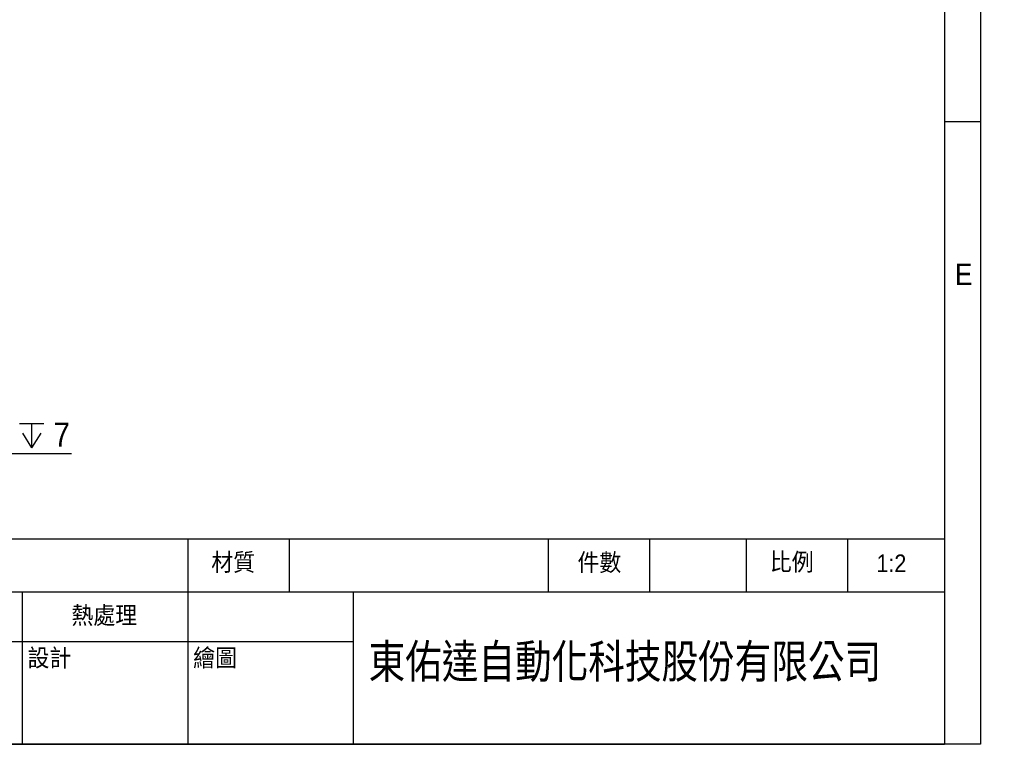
# Model space of a CAD drawing. Header units: millimetres. Extents: x 8 to 294, y 5 to 205.
# Tile 8 of 12: x 192 to 294, y 5 to 81. Entities that reach past the tile are written whole.
import ezdxf

# ---------------------------------------------------------------- set-up
doc = ezdxf.new("R2010")
doc.units = ezdxf.units.MM
for name, color, linetype in [('SLD-0', 7, 'Continuous'), ('圖框文字', 7, 'Continuous'), ('圖框線條', 7, 'Continuous'), ('尺寸線', 5, 'Continuous')]:
    doc.layers.add(name, color=color, linetype=linetype)
doc.styles.add('SLDTEXTSTYLE0', font='GOTHIC.TTF', dxfattribs={"width": 0.913})
doc.styles.add('SLDTEXTSTYLE1', font='GOTHIC.TTF', dxfattribs={"width": 0.913, "bigfont": 'bigfont'})
doc.styles.add('SLDTEXTSTYLE2', font='arial.ttf', dxfattribs={"width": 0.8, "bigfont": 'bigfont'})
doc.dimstyles.new('SLDDIMSTYLE4', dxfattribs={"dimtxt": 2.5, "dimasz": 3.302, "dimexe": 0, "dimexo": 0.0625, "dimtad": 0, "dimtih": 1, "dimtoh": 1, "dimdec": 0, "dimlfac": 1.5, "dimrnd": 1e-09, "dimzin": 12, "dimdsep": 46, "dimtxsty": 'SLDTEXTSTYLE0', "dimsah": 1, "dimcen": 0, "dimadec": 0, "dimazin": 3, "dimtfac": 1, "dimtdec": 3, "dimtofl": 0, "dimtmove": 0, "dimatfit": 3, "dimfxl": 1, "dimfrac": 2, "dimtolj": 1, "dimtzin": 12, "dimarcsym": 0})

# ---------------------------------------------------------------- blocks, each defined once
blk = doc.blocks.new('SW_SYMBOL_HOLE_DEPTH')
at = {"layer": '尺寸線', "color": 0}
for p, q in [((0, 875), (800, 875)), ((400, 875), (400, 75)), ((100, 555), (400, 75)), ((700, 555), (400, 75))]:
    blk.add_line(p, q, dxfattribs=at)
blk = doc.blocks.new('_D_24')
at = {"layer": '尺寸線', "transparency": 16777216}
for p, q in [((169.56, 44.99), (176, 35.31)), ((176, 35.31), (197.09, 35.31))]:
    blk.add_line(p, q, dxfattribs=at)
blk.add_solid([(169.56, 44.99), (170.97, 41.96), (171.81, 42.52)], dxfattribs=at)
at = {"layer": '尺寸線', "transparency": 16777216, "xscale": 0.003193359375, "yscale": 0.003193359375, "zscale": 0.003193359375}
blk.add_blockref('SW_SYMBOL_HOLE_DEPTH', (191.67, 35.65), dxfattribs=at)
at = {"layer": '尺寸線', "transparency": 16777216, "char_height": 2.5, "attachment_point": 1, "style": 'SLDTEXTSTYLE0'}
for s, insert in [('4-M4x0.8', (177.58, 38.54)), ('7', (195.24, 38.54))]:
    blk.add_mtext(s, dxfattribs=dict(at, insert=insert))

msp = doc.modelspace()

# ---------------------------------------------------------------- linework, layer by layer
at = {"layer": '圖框線條', "color": 133, "linetype": 'Continuous', "true_color": 0x71e1c5}
for p, q in [((291.909345, 205), (291.909345, 5)), ((288.178002, 201.268657), (288.178002, 5)), ((288.178002, 69.925373), (291.909345, 69.925373)), ((7.68664, 26.426034), (288.178002, 26.426034)), ((291.909345, 5), (7.68664, 5))]:
    msp.add_line(p, q, dxfattribs=at)
at = {"layer": '圖框線條', "color": 60, "linetype": 'Continuous', "true_color": 0xbfff00}
for p, q in [((209.257995, 20.896735), (209.257995, 26.426034)), ((219.82675, 20.896735), (219.82675, 26.426034)), ((246.871121, 20.896735), (246.871121, 26.426034)), ((257.439876, 20.896735), (257.439876, 26.426034)), ((267.52388, 20.896735), (267.52388, 26.426034)), ((278.092635, 20.896735), (278.092635, 26.426034)), ((7.68664, 20.896735), (288.178002, 20.896735)), ((191.978935, 5), (191.978935, 20.896735)), ((209.257995, 5), (209.257995, 20.896735)), ((226.537054, 5), (226.537054, 20.896735)), ((157.420817, 15.713017), (226.537054, 15.713017)), ((157.420817, 5), (288.178002, 5))]:
    msp.add_line(p, q, dxfattribs=at)

# ---------------------------------------------------------------- texts
at = {"layer": 'SLD-0', "color": 3, "true_color": 0x00ff00, "insert": (289.260091, 55.114078), "char_height": 2.238806, "attachment_point": 1, "style": 'SLDTEXTSTYLE0'}
msp.add_mtext('E', dxfattribs=at)
at = {"layer": 'SLD-0', "color": 60, "true_color": 0xbfff00, "insert": (289.260091, 55.114078), "char_height": 2.238806, "attachment_point": 1, "style": 'SLDTEXTSTYLE0'}
msp.add_mtext('E', dxfattribs=at)
at = {"layer": '圖框文字', "char_height": 1.835626, "attachment_point": 1}
for s, insert, style in [('材質', (211.681698, 24.902289), 'SLDTEXTSTYLE1'), ('件數', (249.885941, 24.88125), 'SLDTEXTSTYLE1'), ('比例', (269.945422, 24.937334), 'SLDTEXTSTYLE1'), ('1:2', (281.068721, 24.787901), 'SLDTEXTSTYLE0'), ('熱處理', (197.094345, 19.37299), 'SLDTEXTSTYLE1'), ('設計', (192.511275, 14.936114), 'SLDTEXTSTYLE1'), ('繪圖', (209.790334, 14.936114), 'SLDTEXTSTYLE1')]:
    msp.add_mtext(s, dxfattribs=dict(at, insert=insert, style=style))
at = {"layer": '圖框文字', "color": 7, "insert": (228.093817, 15.391124), "char_height": 3.5, "attachment_point": 1, "style": 'SLDTEXTSTYLE2'}
msp.add_mtext('東佑達自動化科技股份有限公司', dxfattribs=at)

# ---------------------------------------------------------------- dimensions: what is measured, and where the dimension line sits
at = {"layer": '尺寸線'}
dim = msp.add_diameter_dim_2p(p1=(168.344134, 46.822146), p2=(169.56172, 44.989802), text='4-M4x0.8{\\fGDT;x}7', dimstyle='SLDDIMSTYLE4', override={"dimpost": '<>'}, dxfattribs=at)
dim.commit()
dim.dimension.update_dxf_attribs({"geometry": '_D_24', "text_midpoint": (187.33427, 37.310999), "dimtype": 163})

doc.saveas('drawing.dxf')
